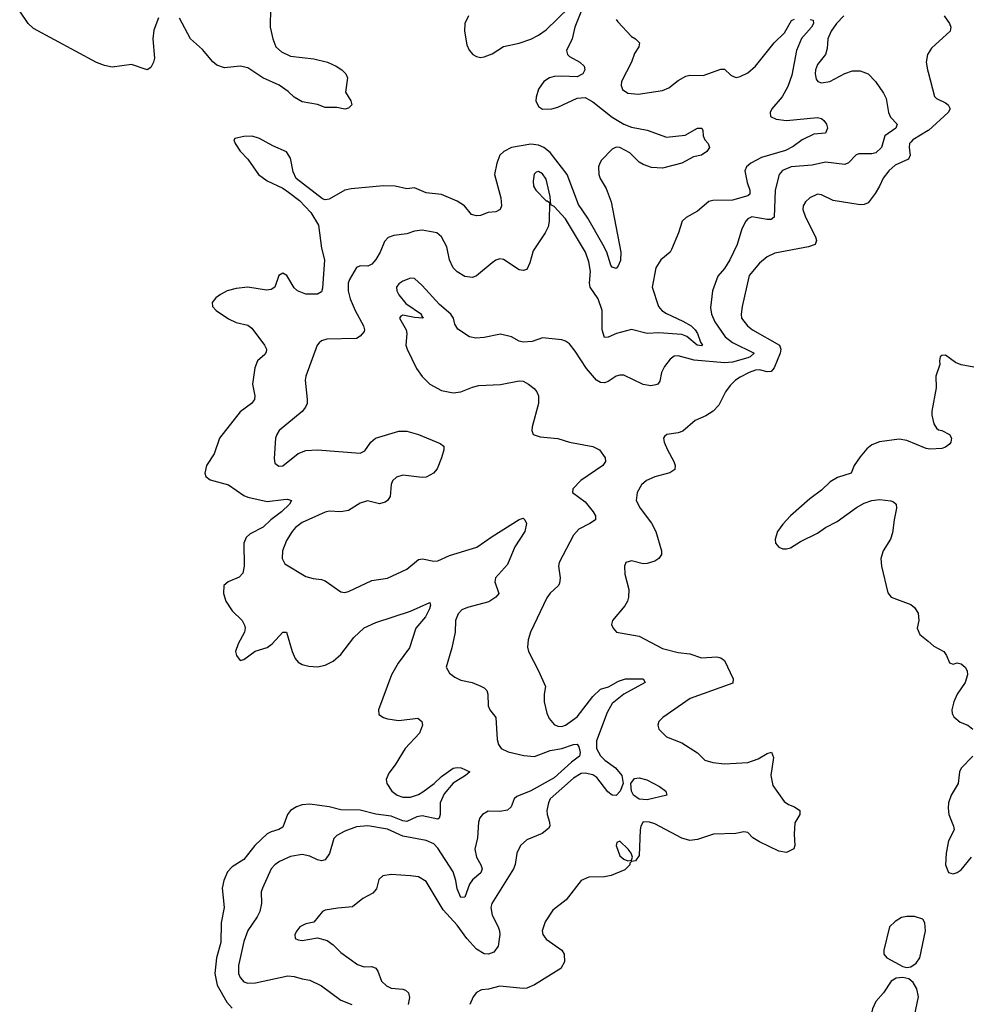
# Model space of a CAD drawing. Header units: inches. Extents: x 1954678 to 2060271, y 904822 to 1016299.
# Tile 242 of 256: x 1995313 to 2000213, y 972131 to 977209. Entities that reach past the tile are written whole.
import ezdxf

# ---------------------------------------------------------------- set-up
doc = ezdxf.new("R2010")
doc.units = ezdxf.units.IN
doc.header["$MEASUREMENT"] = 0
doc.layers.add('B9997', color=7, linetype='Continuous')
doc.layers.add('C0907', color=7, linetype='Continuous')

msp = doc.modelspace()

# ---------------------------------------------------------------- linework, layer by layer
at = {"layer": 'B9997', "color": 5}
for points, elevation in [([(1996030, 977219.3), (1996004.4, 977155.6), (1996000.9, 977110), (1996008.2, 977010), (1996003.9, 976990), (1995990, 976962.4), (1995970, 976951.3), (1995890, 976978.9), (1995790, 976964.7), (1995750, 976972.4), (1995710, 976988.9), (1995384.6, 977164.6), (1995356.5, 977190), (1995313.1, 977253.1)], 480), ([(1996607, 977270), (1996606.2, 977170), (1996618.6, 977110), (1996635.2, 977070), (1996663.5, 977043.5), (1996710, 977021.6), (1996830, 977008.1), (1996900.7, 976990), (1996945.5, 976970), (1996974.9, 976950), (1996995.5, 976930), (1997004.9, 976910), (1996994.8, 976834.8), (1997021, 976790), (1997026.8, 976770), (1997010, 976753.2), (1996990, 976747.8), (1996950, 976757), (1996890, 976756.2), (1996850, 976771.8), (1996770, 976785.5), (1996730, 976809.1), (1996698.7, 976838.7), (1996652.3, 976872.3), (1996567, 976910), (1996490, 976960.2), (1996450, 976970.4), (1996370, 976960.4), (1996330, 976973.9), (1996310, 976991.3), (1996255.6, 977055.6), (1996195, 977110), (1996136.8, 977216.8)], 480), ([(1998207.7, 977247.7), (1998177.7, 977170), (1998164.4, 977110), (1998134.4, 977050), (1998140.2, 977030), (1998150, 977019.6), (1998203.8, 976990), (1998224.9, 976970), (1998228.8, 976950), (1998218.9, 976930), (1998190, 976915.1), (1998110, 976918.8), (1998070, 976916), (1998046, 976910), (1998016.9, 976890), (1997990, 976851.5), (1997977.2, 976810), (1997975.9, 976790), (1997990, 976761.8), (1998010, 976748), (1998059.5, 976750), (1998090, 976758.7), (1998190, 976804.6), (1998230, 976807.8), (1998270, 976786.3), (1998370, 976705.9), (1998430, 976670.6), (1998470, 976655.7), (1998550, 976639.7), (1998650, 976603.1), (1998747, 976613), (1998810, 976650.4), (1998832, 976650), (1998838, 976638), (1998838.8, 976610), (1998847.3, 976590), (1998864.9, 976570), (1998872.4, 976550), (1998859.1, 976530), (1998830.6, 976510), (1998790, 976501.7), (1998730, 976468.4), (1998630, 976443), (1998572.5, 976447.5), (1998530, 976461.6), (1998510, 976475.2), (1998461.7, 976521.7), (1998410, 976549.4), (1998390, 976551.3), (1998370, 976542), (1998315.4, 976484.6), (1998305.7, 976470), (1998300.1, 976450), (1998300.6, 976410), (1998307.8, 976390), (1998338.6, 976338.6), (1998364.8, 976270), (1998414.7, 976010), (1998413, 975967), (1998400.9, 975939.1), (1998390, 975926), (1998370, 975932.4), (1998363.3, 975943.3), (1998341.6, 976010), (1998321.3, 976050), (1998245.1, 976185.1), (1998196.7, 976256.7), (1998138.1, 976410), (1998050, 976523.5), (1998018, 976550), (1997990, 976562.9), (1997950, 976568.1), (1997850, 976550.2), (1997810.7, 976530), (1997790.6, 976510), (1997774.7, 976470), (1997762.5, 976410), (1997796.3, 976290), (1997798.5, 976250), (1997792.3, 976230), (1997770, 976218.8), (1997730, 976215.4), (1997690, 976199.4), (1997670, 976196.8), (1997644.8, 976204.8), (1997608, 976250), (1997570, 976273.8), (1997490, 976308.2), (1997410, 976315.8), (1997350, 976342.7), (1997310, 976336.2), (1997250, 976350.8), (1997190, 976351.9), (1997023.1, 976336.9), (1996990, 976329.6), (1996910, 976283.6), (1996890, 976280.5), (1996874.6, 976285.4), (1996739.8, 976390), (1996723.9, 976423.9), (1996710, 976495.1), (1996690, 976528), (1996619, 976559), (1996550, 976597.2), (1996512, 976608), (1996470, 976606), (1996423.4, 976596.6), (1996418.8, 976590), (1996424.9, 976570), (1996450, 976530.4), (1996490.4, 976490), (1996545.5, 976410), (1996590, 976378.7), (1996670, 976340.2), (1996700, 976320), (1996756.9, 976276.9), (1996814.7, 976214.7), (1996854.4, 976150), (1996871.1, 976031.1), (1996886, 975970), (1996875.2, 975824.8), (1996870, 975806), (1996850, 975793.6), (1996790, 975794), (1996746, 975810), (1996730, 975826), (1996690.8, 975890), (1996670, 975902), (1996650.3, 975889.7), (1996630.2, 975829.8), (1996610, 975816.9), (1996586.5, 975813.5), (1996490.2, 975829.8), (1996430, 975823.5), (1996384, 975810), (1996350, 975791.6), (1996325.4, 975774.6), (1996305.5, 975750), (1996308, 975730), (1996326, 975710), (1996390, 975665.8), (1996430, 975647.3), (1996490, 975633.1), (1996510, 975618.4), (1996576.5, 975530), (1996586, 975510), (1996585.5, 975494.5), (1996577.8, 975482.2), (1996540.8, 975450), (1996525.9, 975414.1), (1996515, 975330), (1996525.8, 975270), (1996524.9, 975250), (1996508.7, 975230), (1996450, 975187.1), (1996344.4, 975050), (1996316.1, 974970), (1996276.9, 974910), (1996268, 974870), (1996272.7, 974852.7), (1996296, 974836), (1996390, 974810.2), (1996470, 974755.1), (1996490, 974746.2), (1996590, 974723.6), (1996674.7, 974734.7), (1996695.5, 974735.5), (1996714.9, 974730), (1996705.3, 974710), (1996664.7, 974670), (1996609.7, 974630.3), (1996570, 974591.6), (1996502.5, 974557.5), (1996481.2, 974538.8), (1996469.2, 974510), (1996471, 974390), (1996464.7, 974355.3), (1996446.2, 974333.8), (1996388.4, 974310), (1996365.8, 974290), (1996364.7, 974250), (1996376.2, 974210), (1996410, 974160.2), (1996460.8, 974110), (1996473.7, 974086.3), (1996476.5, 974070), (1996472.9, 974050), (1996440.8, 973990), (1996427.4, 973950), (1996432, 973930), (1996450, 973903.8), (1996470, 973908.5), (1996528.3, 973951.7), (1996590, 973971.2), (1996616.4, 973990), (1996670, 974050.4), (1996690, 974050.5), (1996719.1, 973950), (1996734.5, 973914.5), (1996750, 973895.3), (1996770, 973882.6), (1996804.4, 973875.6), (1996850, 973871.6), (1996890, 973879.1), (1996930, 973901.1), (1996970, 973935.4), (1997037.8, 974022.2), (1997090, 974072.3), (1997150, 974100.2), (1997330, 974158.2), (1997430, 974202.8), (1997433.4, 974190), (1997427.9, 974170), (1997406, 974130), (1997357.3, 974070), (1997324.7, 973970), (1997266, 973890), (1997230.7, 973829.3), (1997165.2, 973650), (1997166.2, 973626.2), (1997190.2, 973610.2), (1997210, 973603.8), (1997270, 973594.3), (1997366.9, 973606.9), (1997388.6, 973588.6), (1997390.6, 973570), (1997375.8, 973530), (1997301.8, 973450), (1997250, 973366), (1997217.3, 973322.7), (1997203.5, 973290), (1997207, 973270), (1997234, 973230), (1997260.2, 973210), (1997290, 973198.4), (1997330, 973198.8), (1997370, 973212.9), (1997392.7, 973227.3), (1997451, 973269), (1997490, 973306.4), (1997550, 973348.9), (1997570, 973352.4), (1997591.3, 973350), (1997634.8, 973330), (1997613.4, 973310), (1997550, 973271.3), (1997503.3, 973216.7), (1997482.7, 973170), (1997482.4, 973110), (1997477.6, 973090), (1997470, 973084.8), (1997390, 973102.8), (1997362.7, 973097.3), (1997310, 973074.1), (1997290, 973076.7), (1997230, 973101.6), (1997150, 973110.7), (1997070, 973132.2), (1996970, 973133.9), (1996910, 973148.8), (1996810, 973163.6), (1996770, 973159.6), (1996742, 973150), (1996710, 973130.6), (1996695.5, 973110), (1996670, 973044.7), (1996650, 973031.9), (1996610, 973020.9), (1996590.2, 973009.8), (1996526.4, 972950), (1996470, 972877.6), (1996410, 972840.3), (1996386.1, 972813.9), (1996365.8, 972770), (1996358.2, 972730), (1996368.7, 972630), (1996353.4, 972550), (1996350.7, 972450), (1996327.8, 972370), (1996319.2, 972290), (1996331.6, 972230), (1996381.3, 972141.3), (1996410, 972110.9)], 520), ([(1997628.4, 977230), (1997610.2, 977189.8), (1997607.3, 977150), (1997619.7, 977079.7), (1997631.3, 977051.3), (1997650.2, 977030.2), (1997670, 977018.9), (1997690, 977014.6), (1997710, 977016.9), (1997750, 977034), (1997810, 977070.2), (1997890, 977088.9), (1997950, 977109), (1997990, 977129), (1998030, 977157), (1998148.2, 977271.8)], 520), ([(1999391, 977211), (1999406.7, 977206.7), (1999408.1, 977190), (1999397.9, 977170), (1999347.3, 977112.7), (1999321.3, 977050), (1999296.7, 976923.3), (1999275.6, 976864.4), (1999247.8, 976812.2), (1999194, 976750), (1999184.9, 976730), (1999186, 976710), (1999215.4, 976695.4), (1999270, 976690.1), (1999430, 976705.5), (1999450, 976700.3), (1999462.7, 976690), (1999476.3, 976670), (1999480.5, 976650), (1999470, 976623.2), (1999410, 976619), (1999349.7, 976590.3), (1999304.2, 976555.8), (1999264.6, 976535.4), (1999141.2, 976498.8), (1999084.7, 976470), (1999062.4, 976450), (1999055, 976430), (1999067.1, 976370), (1999080.4, 976330), (1999079.8, 976310), (1999070, 976300.2), (1998990, 976277.9), (1998890, 976276), (1998868.6, 976271.4), (1998810, 976222.4), (1998751.7, 976188.3), (1998730.3, 976169.7), (1998712, 976110), (1998676.9, 976023.1), (1998668.4, 976010), (1998621.1, 975970), (1998595.2, 975930), (1998576.5, 975830), (1998609.3, 975730), (1998626.5, 975710), (1998650, 975693.7), (1998735, 975655), (1998777.7, 975630), (1998798.3, 975610), (1998810.1, 975590.1), (1998825.4, 975545.4), (1998835.8, 975530), (1998832.5, 975527.5), (1998807.9, 975530), (1998755.5, 975575.5), (1998730, 975585), (1998610, 975594.9), (1998550, 975590.8), (1998470, 975611.2), (1998392.7, 975590), (1998350, 975572), (1998330, 975569.7), (1998318.8, 975610), (1998317.5, 975710), (1998297, 975770), (1998256.1, 975830), (1998252.5, 975850), (1998258.4, 975910), (1998250, 975959.5), (1998232.3, 976010), (1998130, 976181.7), (1998070, 976245.2), (1998053.6, 976253.6), (1998050, 976298), (1998030, 976386), (1998010, 976413.6), (1997990, 976426), (1997978, 976422), (1997968.2, 976411.8), (1997962.8, 976377.2), (1997964.4, 976350), (1997976.3, 976330), (1998030, 976274.8), (1998035.3, 976275.3), (1998046, 976266), (1998044.4, 976170), (1998039, 976141), (1998024.4, 976110), (1997962.8, 976017.2), (1997945.4, 975954.6), (1997930, 975921.2), (1997910, 975915.1), (1997890, 975919.5), (1997810, 975972), (1997790, 975976.2), (1997770, 975969.6), (1997750, 975955.1), (1997670, 975888.4), (1997650, 975879.7), (1997610, 975885.4), (1997570, 975908.3), (1997549.8, 975930), (1997531.2, 975971.2), (1997516.9, 976036.9), (1997489.7, 976090), (1997465.2, 976110), (1997390, 976123.1), (1997350, 976119.2), (1997310, 976104.5), (1997244.2, 976095.8), (1997214.6, 976085.4), (1997195.4, 976064.6), (1997172.7, 976010), (1997150, 975971.8), (1997130, 975948.2), (1997110, 975937.7), (1997070, 975939.1), (1997050, 975931.5), (1997014.7, 975870), (1997008.4, 975850), (1997007.5, 975810), (1997018.4, 975770), (1997043.8, 975710), (1997087.4, 975630), (1997092.9, 975610), (1997090, 975601.2), (1997070, 975576.2), (1997050, 975564.7), (1996898.3, 975561.7), (1996870, 975553.3), (1996857.4, 975542.6), (1996848.7, 975530), (1996788.8, 975370), (1996785.7, 975350), (1996796, 975250), (1996795.6, 975230), (1996787.6, 975210), (1996770.9, 975189.1), (1996651.8, 975090), (1996639, 975070), (1996632.9, 975050), (1996625.5, 974945.5), (1996630, 974921), (1996650, 974906.7), (1996670, 974908.9), (1996749.1, 974970.9), (1996790, 974987.5), (1996850, 974990.8), (1997070, 974973.6), (1997093.7, 974986.3), (1997124, 975030), (1997149.6, 975050), (1997270, 975086.7), (1997310, 975086.4), (1997370, 975070.4), (1997483.1, 975023.1), (1997500.7, 975010), (1997501.6, 974990), (1997490, 974949), (1997467.1, 974892.9), (1997448.9, 974871.1), (1997410, 974849.6), (1997390, 974847.6), (1997290, 974859.3), (1997256.4, 974850), (1997236.9, 974830), (1997230, 974812.3), (1997223.7, 974750), (1997211.3, 974728.7), (1997199.6, 974720.4), (1997170, 974711.3), (1997107.4, 974727.4), (1997070, 974715.2), (1997010, 974677.3), (1996970, 974671.2), (1996910, 974674.6), (1996890, 974668.9), (1996770, 974615.3), (1996736.5, 974590), (1996718.6, 974570), (1996690, 974523), (1996669.3, 974470), (1996667.9, 974430), (1996681.8, 974401.8), (1996790, 974336.9), (1996826.8, 974326.8), (1996870, 974322), (1996890, 974314.4), (1996970, 974258), (1996990, 974254.9), (1997010, 974259.5), (1997130, 974316.9), (1997210, 974327.9), (1997310, 974375.3), (1997370, 974424.4), (1997391.4, 974428.6), (1997450, 974416.1), (1997470, 974417.6), (1997530, 974446.4), (1997671.2, 974488.8), (1997750, 974544.3), (1997890, 974631.7), (1997910, 974637.6), (1997919.3, 974630), (1997928.2, 974610), (1997919.5, 974570), (1997867.7, 974490), (1997830, 974399.5), (1997768.7, 974330), (1997764.9, 974310), (1997785.5, 974250), (1997770.5, 974230), (1997733.7, 974206.3), (1997623, 974177), (1997595, 974165), (1997574.7, 974145.3), (1997562, 974110), (1997560.2, 974050), (1997543.2, 973970), (1997512.7, 973870), (1997530, 973839.1), (1997558.2, 973818.2), (1997590, 973802.3), (1997646.8, 973790), (1997692, 973772), (1997710, 973763.1), (1997723.1, 973750), (1997728.3, 973730), (1997730.2, 973670), (1997739.6, 973650), (1997770.3, 973610), (1997776.7, 973496.7), (1997783.7, 973470), (1997797.1, 973450), (1997833.7, 973433.7), (1997913.5, 973413.5), (1997970, 973408.9), (1998050, 973439.9), (1998110, 973450.1), (1998170, 973471.2), (1998190, 973473), (1998198.3, 973458.3), (1998204.8, 973430), (1998200.9, 973410), (1998159.6, 973380.4), (1998070, 973298.6), (1997950, 973231.7), (1997878, 973202), (1997863.6, 973190), (1997848.8, 973150), (1997830, 973131.2), (1997790, 973124.8), (1997730, 973127.3), (1997700.3, 973110), (1997687.7, 973092.3), (1997680.2, 973070), (1997674.7, 972990), (1997661.6, 972930), (1997669.3, 972890), (1997692.7, 972850), (1997698.5, 972830), (1997692, 972808), (1997650, 972773.5), (1997633.1, 972750), (1997610, 972682.9), (1997590, 972681.1), (1997570, 972727), (1997564.1, 972770), (1997550, 972813.1), (1997470, 972936.8), (1997450, 972958), (1997410, 972975.7), (1997290, 972998.2), (1997210, 973034.8), (1997109.6, 973050.4), (1997050, 973045.6), (1996990, 973024), (1996950, 973002), (1996934.4, 972985.6), (1996912.2, 972907.8), (1996890, 972876.4), (1996870, 972870.8), (1996850, 972875.3), (1996810, 972894.5), (1996770, 972903.9), (1996710, 972892.5), (1996652.9, 972867.1), (1996630, 972850.8), (1996611.2, 972830), (1996565.7, 972730), (1996558.9, 972710), (1996560.2, 972650), (1996552.3, 972610), (1996538.5, 972581.5), (1996489.5, 972510.5), (1996470, 972455.1), (1996442.7, 972330), (1996442.9, 972290), (1996450, 972268.7), (1996470, 972246.5), (1996490, 972239.1), (1996530, 972242.2), (1996696.9, 972276.9), (1996730, 972274), (1996770, 972261.3), (1996810, 972255.2), (1996870, 972226.5), (1996970, 972151.6), (1997027, 972130)], 540), ([(1999564.8, 977230), (1999527.9, 977190), (1999499.8, 977150), (1999483.2, 977110), (1999479.6, 977060.4), (1999470.4, 977030), (1999430, 976977.6), (1999418.5, 976950), (1999416.5, 976930), (1999422.9, 976902.9), (1999430.3, 976890.3), (1999450, 976883.6), (1999492.7, 976890), (1999570, 976932), (1999610, 976946), (1999650, 976945.7), (1999690.2, 976930.2), (1999727.7, 976890), (1999770, 976830.8), (1999783.4, 976803.4), (1999795, 976730), (1999806.4, 976706.4), (1999840.3, 976670), (1999833.6, 976650), (1999777.4, 976610), (1999760.1, 976550), (1999730, 976522.3), (1999710, 976517.2), (1999642.5, 976517.5), (1999628.3, 976511.7), (1999589.4, 976470.6), (1999570, 976462.9), (1999470, 976474), (1999401.7, 976458.3), (1999293, 976450), (1999248.6, 976431.4), (1999231, 976410), (1999210.2, 976329.8), (1999204.9, 976190), (1999190, 976178.8), (1999170, 976178), (1999090, 976193.3), (1999070, 976182.7), (1999060.2, 976170), (1999039.3, 976130), (1999014.7, 976050), (1998977.8, 975970), (1998950, 975925.1), (1998914.4, 975885.6), (1998887.7, 975810), (1998877.8, 975722.2), (1998882.6, 975690), (1998900.1, 975650), (1998953.7, 975573.7), (1998990, 975543.9), (1999103.1, 975490), (1999082.7, 975470), (1999070, 975465.8), (1998990, 975443), (1998950, 975439.8), (1998792.5, 975452.5), (1998710, 975475.3), (1998690, 975474.3), (1998670, 975458.4), (1998640, 975420), (1998624.7, 975390), (1998615.2, 975344.8), (1998606, 975330), (1998594.6, 975325.4), (1998570, 975321.4), (1998530, 975327.1), (1998430, 975376.5), (1998410, 975376.4), (1998390.7, 975370), (1998350, 975343.5), (1998330, 975336.8), (1998310, 975338.4), (1998289.8, 975350), (1998238.2, 975410), (1998179.6, 975499.6), (1998150, 975537), (1998130, 975551.8), (1998110, 975557.6), (1998010, 975568), (1997958, 975550), (1997910, 975545.4), (1997890, 975551.2), (1997850, 975573.7), (1997793, 975587), (1997709.3, 975570.7), (1997667.3, 975567.3), (1997633.4, 975573.4), (1997573.6, 975613.6), (1997559, 975639), (1997550.5, 975670.5), (1997538, 975690), (1997479.6, 975739.6), (1997390, 975838.5), (1997350, 975874), (1997330, 975875.4), (1997290, 975861.2), (1997270, 975847.2), (1997258, 975830), (1997259.1, 975810), (1997270.1, 975790), (1997305.3, 975745.3), (1997386, 975690), (1997384.9, 975684.9), (1997394.8, 975670), (1997350, 975672.6), (1997290, 975685.1), (1997279.8, 975680.2), (1997273, 975670), (1997307.4, 975610), (1997310.3, 975590), (1997306, 975530), (1997311.4, 975510), (1997360.2, 975410), (1997390, 975368.5), (1997428.6, 975328.6), (1997490, 975296.1), (1997550, 975283.9), (1997590, 975289.2), (1997650, 975314.2), (1997682.3, 975322.3), (1997793, 975327), (1997890, 975346), (1997910, 975344.2), (1997938, 975330), (1997967.4, 975307.4), (1997981.7, 975290), (1997989.1, 975270), (1997989.2, 975230), (1997957.6, 975110), (1997955.5, 975090), (1997962.8, 975070), (1997997.7, 975057.7), (1998090, 975049.1), (1998150.2, 975030.2), (1998270, 975008.5), (1998304.9, 974990), (1998333, 974950), (1998335.5, 974930), (1998321.6, 974910), (1998208.3, 974831.7), (1998167.3, 974790), (1998166, 974770), (1998230, 974721.7), (1998272.6, 974670), (1998283.6, 974650), (1998283.1, 974630), (1998254.9, 974610), (1998198.8, 974581.2), (1998169.6, 974550.4), (1998097.2, 974410), (1998093.4, 974390), (1998102, 974330), (1998098.6, 974301.4), (1998091.6, 974288.4), (1998049.4, 974250.6), (1998032.2, 974227.8), (1997948.7, 974050), (1997935.8, 974010), (1997932.3, 973972.3), (1997938.4, 973950), (1997990.6, 973850), (1998025.5, 973770), (1998018.9, 973730), (1998019.6, 973690), (1998032.8, 973632.8), (1998045.1, 973605.1), (1998070, 973574.6), (1998090, 973564.9), (1998110, 973563.5), (1998130, 973570.2), (1998190, 973614), (1998270, 973717.5), (1998310, 973756.1), (1998351.1, 973768.9), (1998402.1, 973797.9), (1998439, 973810), (1998530, 973810.2), (1998540.5, 973790), (1998430, 973729.8), (1998370, 973682.2), (1998343.8, 973636.2), (1998288.8, 973490), (1998288.8, 973450), (1998310, 973412.6), (1998332.2, 973390), (1998386.3, 973350), (1998419.7, 973310), (1998426.4, 973270), (1998410.7, 973229.3), (1998390, 973207), (1998370, 973209), (1998346.9, 973226.9), (1998290, 973299.9), (1998270, 973313.6), (1998230, 973323.4), (1998210, 973320.7), (1998170, 973297.8), (1998050.2, 973190), (1998041.1, 973170), (1998032.4, 973130), (1998033.8, 973110), (1998046.7, 973070), (1998048, 973050), (1998042, 973038), (1998008.2, 973011.8), (1997930, 972979.2), (1997897.7, 972950), (1997877.8, 972910), (1997868.8, 972851.2), (1997861.1, 972830), (1997748.3, 972650), (1997744.7, 972630), (1997750.2, 972590), (1997781.8, 972530), (1997789.1, 972510), (1997790.2, 972490), (1997782, 972430), (1997759.9, 972400.1), (1997731.3, 972388.7), (1997710, 972391.7), (1997670, 972415.7), (1997619.9, 972470), (1997570, 972539.4), (1997497.3, 972617.3), (1997410, 972763.6), (1997370, 972787.8), (1997330, 972794), (1997230, 972799.6), (1997186.5, 972793.5), (1997165.9, 972774.1), (1997153.9, 972726.1), (1997135.5, 972704.5), (1997084.3, 972675.7), (1997030, 972633), (1996953.7, 972626.3), (1996890, 972616.2), (1996876, 972610), (1996830, 972555.1), (1996790, 972546.3), (1996759.3, 972530), (1996742.4, 972510), (1996733, 972490), (1996734.8, 972470), (1996750, 972462.4), (1996770, 972460.3), (1996850, 972473), (1996899, 972459), (1996930, 972438), (1996970, 972398.4), (1997056.4, 972336.4), (1997090, 972323.2), (1997130, 972324.9), (1997150, 972317.6), (1997161.1, 972301.1), (1997180.2, 972250), (1997205.2, 972225.2), (1997230, 972214), (1997290, 972208.5), (1997303.7, 972203.7), (1997319.1, 972190), (1997324.9, 972164.9), (1997316.9, 972130)], 560), ([(1998390.2, 977210.2), (1998398.4, 977198.4), (1998470, 977122.8), (1998491, 977110), (1998510.4, 977090.4), (1998507.7, 977070), (1998485.1, 977034.9), (1998469, 976990), (1998418, 976890), (1998415.5, 976870), (1998423, 976850), (1998451.3, 976830), (1998504.8, 976824.8), (1998630, 976843.9), (1998662.5, 976857.5), (1998710, 976896), (1998750, 976917.4), (1998770, 976923.6), (1998839.1, 976920.9), (1998930, 976954.9), (1998950, 976953.4), (1998982.5, 976922.5), (1998995.8, 976915.8), (1999010, 976911.8), (1999030, 976916.1), (1999070, 976935.8), (1999110, 976970.3), (1999206, 977090), (1999258.3, 977141.7), (1999295.5, 977204.5), (1999310, 977211.6)], 540), ([(2000000, 977034.7), (1999997.1, 977030), (1999990.4, 976990), (1999997, 976950), (2000000, 976938.8)], 580), ([(2000000, 976637.5), (1999920.7, 976590), (1999910, 976578.2), (1999904, 976570), (1999901.6, 976550), (1999907.5, 976510), (1999898.9, 976490), (1999830, 976459.2), (1999796.8, 976430), (1999767.6, 976392.4), (1999749.4, 976350), (1999727, 976313), (1999690, 976264.7), (1999670, 976256.1), (1999650, 976254.8), (1999510, 976276.9), (1999450, 976305.1), (1999430, 976309.7), (1999390, 976291), (1999368, 976270), (1999355.8, 976250), (1999353.4, 976230), (1999367.5, 976190), (1999419.6, 976090), (1999424.2, 976070), (1999417.1, 976050), (1999383.1, 976036.9), (1999210, 976005.6), (1999170, 975985.6), (1999130, 975952.8), (1999077.1, 975890), (1999040.5, 975730), (1999035, 975690), (1999037.6, 975670), (1999067.3, 975630), (1999093.4, 975610), (1999233.7, 975530), (1999240.3, 975510), (1999236.3, 975490), (1999205.6, 975414.4), (1999190, 975395), (1999170, 975392.5), (1999130, 975403), (1999110, 975401.4), (1999076.5, 975390), (1999030, 975365.4), (1999005.5, 975350), (1998978.1, 975321.9), (1998954.9, 975290), (1998919.5, 975220.5), (1998890.4, 975190), (1998853.4, 975166.6), (1998798.4, 975141.6), (1998733.9, 975086.1), (1998710, 975078), (1998652, 975070), (1998639.8, 975060.2), (1998634, 975050), (1998638.4, 975030), (1998654.6, 974990), (1998687.6, 974930), (1998694.3, 974910), (1998693.4, 974890), (1998667.2, 974872.8), (1998590, 974851.4), (1998547.9, 974832.1), (1998521.6, 974810), (1998498.3, 974770), (1998493.7, 974730), (1998514.6, 974690), (1998572.5, 974612.5), (1998594.9, 974570), (1998624.4, 974470), (1998623.8, 974450), (1998610.5, 974430), (1998590, 974416.2), (1998550, 974403.6), (1998530, 974402.4), (1998470, 974418.9), (1998440.7, 974410), (1998433, 974390), (1998434.9, 974350), (1998455.6, 974270), (1998454, 974230), (1998448.7, 974210), (1998434.7, 974185.3), (1998370.8, 974110), (1998367.3, 974090), (1998374.8, 974070), (1998392, 974050), (1998510, 974028.8), (1998630, 973965.2), (1998710, 973945.4), (1998770, 973939.2), (1998830, 973918.4), (1998910, 973923.5), (1998930, 973918.2), (1998950, 973903.6), (1998995, 973810), (1998992.1, 973787.9), (1998772, 973708), (1998630.5, 973609.5), (1998610.7, 973589.3), (1998604.7, 973570), (1998610.8, 973550), (1998651, 973510), (1998730, 973479.3), (1998810, 973427), (1998848.2, 973390), (1998890, 973378.6), (1998950, 973371.4), (1999070, 973378), (1999123.1, 973396.9), (1999170, 973424.9), (1999192, 973432), (1999202.8, 973402.8), (1999189.1, 973310), (1999199.6, 973259.6), (1999257.1, 973177.1), (1999280.4, 973160.4), (1999311.3, 973150), (1999337.3, 973130), (1999337.3, 973110), (1999312.5, 973067.5), (1999309, 973009), (1999312.2, 972950), (1999306.7, 972933.3), (1999270, 972913.3), (1999230, 972919.7), (1999130, 972968.7), (1999096.3, 972990), (1999070, 973017.2), (1999050, 973020.9), (1999007.7, 973012.3), (1998892.1, 973007.9), (1998810, 972980.8), (1998770, 972974.8), (1998730, 972987.6), (1998590, 973062.3), (1998562, 973070), (1998530, 973071.8), (1998518.2, 973050), (1998515.1, 973030), (1998510, 972898), (1998491, 972870), (1998470, 972868), (1998461, 972859), (1998461, 972850), (1998435.8, 972824.2), (1998364.4, 972795.6), (1998330, 972787.8), (1998250, 972786), (1998210.3, 972769.7), (1998132.7, 972670), (1998063.2, 972616.8), (1998024.2, 972555.8), (1998008.5, 972510), (1998012.7, 972490), (1998030, 972466.4), (1998110, 972410.5), (1998122.4, 972390), (1998124.4, 972350), (1998105.5, 972314.5), (1997970, 972231.7), (1997930, 972214.4), (1997910, 972212.4), (1997790, 972225), (1997731.5, 972208.5), (1997695.4, 972204.6), (1997670, 972191.6), (1997652.7, 972170), (1997635.5, 972130)], 580), ([(2000000, 974995.1), (1999990, 974996.9), (1999890, 975038.9), (1999850, 975046.2), (1999750, 975031.1), (1999710, 975015.8), (1999684.1, 974995.9), (1999650, 974955.1), (1999619.3, 974910), (1999602.8, 974870), (1999532.9, 974847.1), (1999495.1, 974824.9), (1999450, 974782), (1999390, 974738.3), (1999290.4, 974650), (1999250, 974607.3), (1999222.6, 974570), (1999210.4, 974530), (1999213, 974510), (1999230, 974488.2), (1999250, 974480.4), (1999270, 974479.5), (1999290, 974484.9), (1999342, 974518), (1999430, 974560.4), (1999470, 974590.4), (1999530, 974621.3), (1999630, 974693.7), (1999670, 974715.3), (1999710, 974728.8), (1999750, 974734.3), (1999807.5, 974727.5), (1999822, 974722), (1999834.9, 974710), (1999836.5, 974690), (1999824, 974630), (1999817.1, 974562.9), (1999805.3, 974530), (1999767.6, 974470), (1999756.5, 974430), (1999759, 974390), (1999792.6, 974252.6), (1999810.2, 974230.2), (1999910, 974193.1), (1999930, 974177.1), (1999948.7, 974148.7), (1999951.8, 974110), (1999943.8, 974070), (1999958, 974038), (2000000, 974003)], 620)]:
    msp.add_lwpolyline(points, dxfattribs=dict(at, elevation=elevation))
for points, elevation in [([(1998550, 973186.1), (1998509, 973189), (1998480.3, 973210), (1998469.8, 973230), (1998466, 973270), (1998484.9, 973295.1), (1998510, 973299.3), (1998548.5, 973288.5), (1998614.2, 973254.2), (1998647.3, 973230), (1998652, 973210)], 560), ([(1998410, 972972.3), (1998394.4, 972965.6), (1998390.7, 972949.3), (1998410, 972897.3), (1998430, 972879.1), (1998450, 972870.8), (1998470, 972874), (1998474, 972890), (1998467.3, 972910), (1998453.3, 972930)], 580), ([(1999930, 972583), (1999890, 972583), (1999862.3, 972577.7), (1999830, 972558), (1999801, 972530), (1999770.7, 972410), (1999770.8, 972390), (1999786.8, 972370), (1999870, 972325.3), (1999890, 972321.1), (1999910, 972324.2), (1999937.8, 972342.2), (1999957.4, 972370), (1999986.3, 972510), (1999982.9, 972550), (1999972.7, 972570)], 620), ([(1999870, 972269.7), (1999834.6, 972265.4), (1999810, 972249.4), (1999770, 972189.4), (1999730, 972145.1), (1999712.4, 972107.6), (1999705.2, 972070), (1999708.6, 972028.6), (1999726.5, 971970), (1999780.3, 971890), (1999783.1, 971830), (1999790, 971811), (1999810, 971796.3), (1999830, 971798.8), (1999860.1, 971839.9), (1999910, 971894.9), (1999915.9, 971910), (1999926.6, 971970), (1999921.5, 972030), (1999949.8, 972170), (1999942.3, 972210), (1999923, 972243), (1999901.3, 972261.3)], 620)]:
    msp.add_lwpolyline(points, close=True, dxfattribs=dict(at, elevation=elevation))
at = {"layer": 'C0907', "color": 5}
for points, elevation in [([(2000083, 977230), (2000110.6, 977190), (2000117.3, 977170), (2000113.4, 977150), (2000017.2, 977062.8), (2000000, 977034.7)], 580), ([(2000000, 976938.8), (2000033.5, 976813.5), (2000043.2, 976803.2), (2000090, 976780.8), (2000103.1, 976770), (2000113.8, 976750), (2000103.2, 976730), (2000001.6, 976638.4), (2000000, 976637.5)], 580), ([(2000236.3, 975416.3), (2000169.7, 975429.7), (2000141.6, 975441.6), (2000090, 975479), (2000070, 975478), (2000062, 975470), (2000058, 975450), (2000061, 975430), (2000040.5, 975370), (2000041.3, 975310), (2000019.6, 975190), (2000019.6, 975170), (2000030, 975124.7), (2000043, 975103), (2000053.7, 975093.7), (2000070, 975090.6), (2000110.8, 975070), (2000120.7, 975050), (2000117.3, 975030), (2000110, 975019), (2000090, 975003.7), (2000070, 974998), (2000010, 974993.3), (2000000, 974995.1)], 620), ([(2000000, 974003), (2000030, 973978), (2000081, 973950), (2000094.8, 973930), (2000111.1, 973891.1), (2000130, 973884.7), (2000150, 973891.3), (2000170, 973886), (2000191, 973870), (2000200.7, 973850), (2000204, 973830), (2000190.4, 973790), (2000150.4, 973729.6), (2000133, 973690), (2000122.4, 973650), (2000124.4, 973630), (2000132.8, 973612.8), (2000166, 973586), (2000204.7, 973570), (2000231, 973550)], 620), ([(2000230.5, 973410), (2000170, 973348.7), (2000162, 973330), (2000155.5, 973270), (2000118.7, 973210), (2000105.5, 973170), (2000103, 973143), (2000107.4, 973110), (2000130.6, 973050), (2000134, 973030), (2000105.9, 972974.1), (2000092.4, 972910), (2000090.5, 972850.5), (2000104.7, 972810), (2000130, 972804), (2000150, 972810.7), (2000170, 972824.9), (2000224.5, 972890)], 620)]:
    msp.add_lwpolyline(points, dxfattribs=dict(at, elevation=elevation))

doc.saveas('drawing.dxf')
